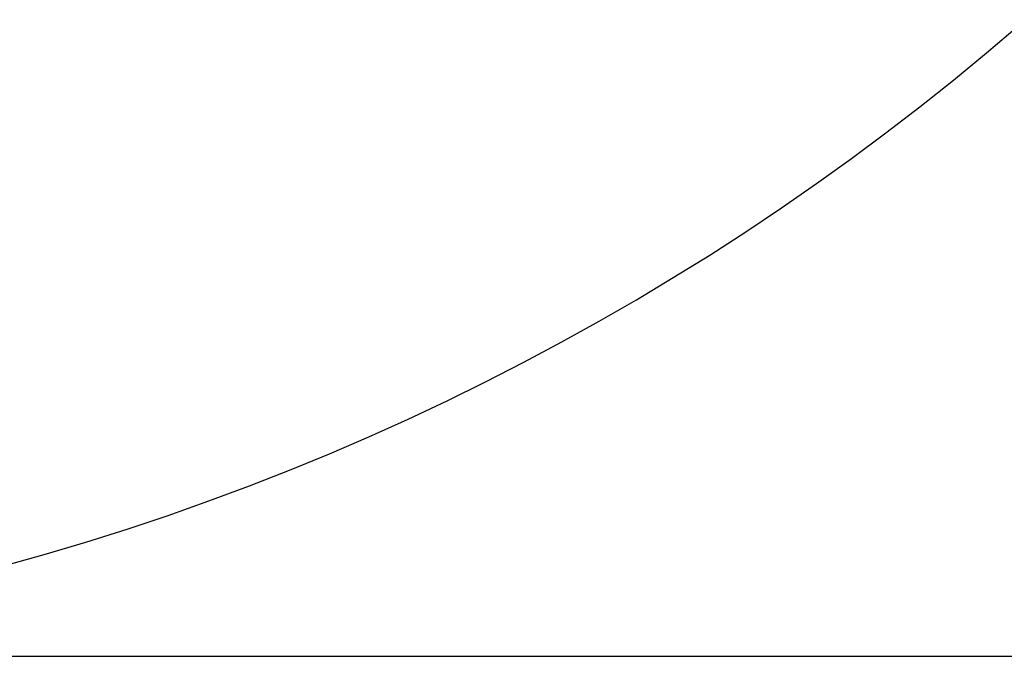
# Model space of a CAD drawing. Header units: millimetres. Extents: x 0 to 11920, y 0 to 8400.
# Tile 11 of 47: x 3613 to 4610, y 3291 to 3936. Entities that reach past the tile are written whole.
import ezdxf

# ---------------------------------------------------------------- set-up
doc = ezdxf.new("R2010")
doc.units = ezdxf.units.MM
doc.header["$LTSCALE"] = 20
doc.layers.add('THICK_LINE', color=7, linetype='Continuous')
doc.styles.add('SLDTEXTSTYLE0', font='TXT', dxfattribs={"width": 0.605})
doc.dimstyles.new('SLDDIMSTYLE2', dxfattribs={"dimtxt": 70, "dimasz": 70, "dimexe": 0, "dimexo": 0.0625, "dimgap": 17.5, "dimtad": 1, "dimdec": 0, "dimrnd": 1e-09, "dimzin": 12, "dimdsep": 46, "dimtxsty": 'SLDTEXTSTYLE0', "dimsah": 1, "dimcen": 0.09, "dimadec": 0, "dimazin": 3, "dimtfac": 1, "dimtofl": 0, "dimtmove": 0, "dimatfit": 3, "dimfxl": 1, "dimfrac": 2, "dimtolj": 1, "dimtzin": 12, "dimarcsym": 0})

# ---------------------------------------------------------------- blocks, each defined once
blk = doc.blocks.new('_D_8')
at = {"layer": 'THICK_LINE'}
for p, q in [((2950.23, 6742), (5571.25, 6742)), ((5541.25, 3291), (5541.25, 6742)), ((2949.34, 3291), (5571.25, 3291))]:
    blk.add_line(p, q, dxfattribs=at)
for points in [[(5541.25, 6742), (5531.25, 6672), (5551.25, 6672)], [(5541.25, 3291), (5551.25, 3361), (5531.25, 3361)]]:
    blk.add_solid(points, dxfattribs=at)
at = {"layer": 'THICK_LINE', "insert": (5451.01, 4909.56), "char_height": 70, "attachment_point": 1, "rotation": 90, "style": 'SLDTEXTSTYLE0'}
blk.add_mtext('3451', dxfattribs=at)

msp = doc.modelspace()

# ---------------------------------------------------------------- linework, layer by layer
at = {"layer": 'THICK_LINE'}
msp.add_arc((2909.3382033, 5912.0024736), 2621, 212, 335, dxfattribs=at)

# ---------------------------------------------------------------- dimensions: what is measured, and where the dimension line sits
dim = msp.add_linear_dim(base=(5541.2456172, 6742.0024736), p1=(2909.3382033, 3291.0024736), p2=(2910.2307972, 6742.0024736), angle=90, dimstyle='SLDDIMSTYLE2', dxfattribs=at)
dim.commit()
dim.dimension.update_dxf_attribs({"geometry": '_D_8', "text_midpoint": (5541.2456172, 5016.5024736), "dimtype": 160})

doc.saveas('drawing.dxf')
